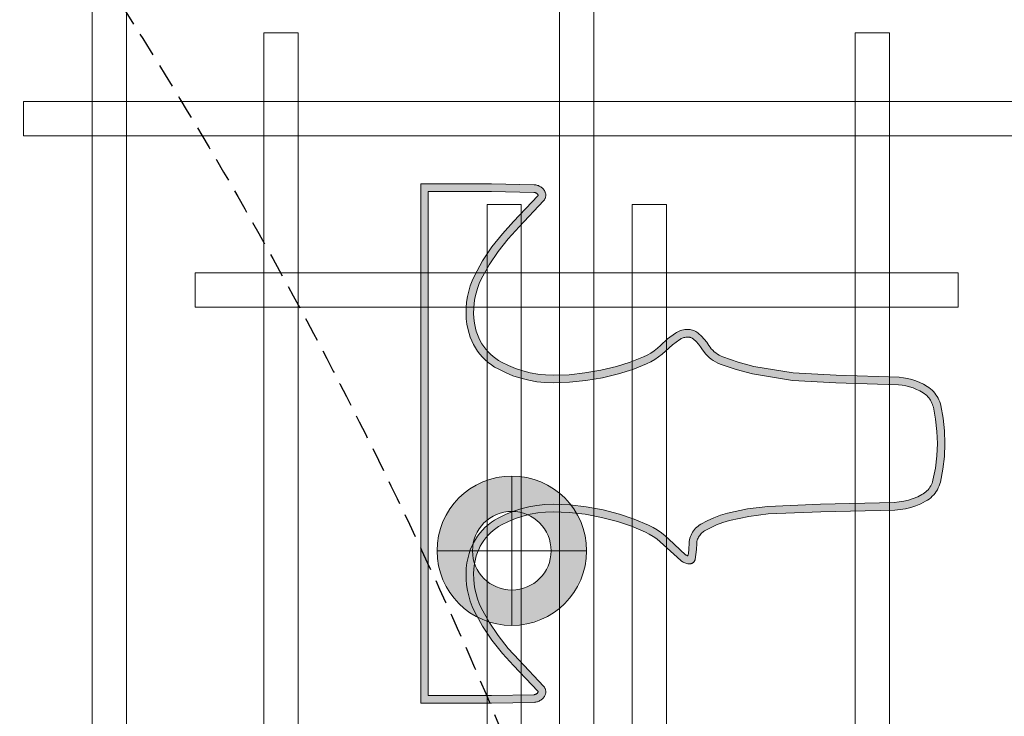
# Model space of a CAD drawing. Header units: millimetres. Extents: x -2073 to 35483, y -49920 to 11085.
# Tile 26 of 70: x 3227 to 3740, y -37504 to -37141. Entities that reach past the tile are written whole.
import ezdxf

# ---------------------------------------------------------------- set-up
doc = ezdxf.new("R2010")
doc.units = ezdxf.units.MM
doc.linetypes.add('DASHED', pattern=[19.05, 12.7, -6.35])
doc.linetypes.add('HIDDEN', pattern=[0.375, 0.25, -0.125])
for name, color, linetype, lineweight in [('Ceiling', 14, 'Continuous', 9), ('E Celing Lighting', 5, 'DASHED', 5), ('Lighting (Ceiling)', 160, 'Continuous', 15)]:
    doc.layers.add(name, color=color, linetype=linetype, lineweight=lineweight)
for name, color, linetype, true_color in [('FIRE-SPKLR-EQP-MPA-12SM-C', 2, 'HIDDEN', 0xffff00), ('RCP LAYOUT', 9, 'Continuous', 0x808080), ('UPRIGHT SPRINKLER EQP', 1, 'Continuous', 0xff0000)]:
    doc.layers.add(name, color=color, linetype=linetype, true_color=true_color)
doc.layers.add('PENDENT SPRINKLER', color=7, linetype='Continuous')

# ---------------------------------------------------------------- blocks, each defined once
blk = doc.blocks.new('SPKLR-EQP-PENDENT-68C')
at = {"layer": 'FIRE-SPKLR-EQP-MPA-12SM-C'}
blk.add_circle((0, 0), 2450, dxfattribs=at)
blk = doc.blocks.new('UPRIGHT SPRINKLER')
at = {"layer": 'FIRE-SPKLR-EQP-MPA-12SM-C', "linetype": 'DASHED'}
blk.add_circle((0, 0), 2450, dxfattribs=at)
blk = doc.blocks.new('kuaryfjeh')
at = {"ltscale": 0.25, "true_color": 0x808080}
h = blk.add_hatch(color=8, dxfattribs=at)
h.dxf.hatch_style = 1
h.paths.add_polyline_path([(-99.579, -8.175), (-99.574, -8.179), (-99.568, -8.184), (-99.562, -8.188), (-99.56, -8.189), (-99.558, -8.19), (-99.556, -8.19), (-99.553, -8.191), (-99.551, -8.191), (-99.548, -8.19), (-99.546, -8.189), (-99.544, -8.188), (-99.542, -8.187), (-99.035, -7.709), (-98.796, -7.487), (-98.536, -7.282), (-98.26, -7.099), (-97.97, -6.939), (-97.87, -6.893), (-97.768, -6.855), (-97.663, -6.824), (-97.557, -6.799), (-97.449, -6.783), (-97.34, -6.773), (-97.231, -6.772), (-97.122, -6.777), (-97.013, -6.79), (-96.906, -6.811), (-96.832, -6.831), (-96.759, -6.855), (-96.687, -6.884), (-96.618, -6.918), (-96.551, -6.957), (-96.487, -6.999), (-96.426, -7.046), (-96.368, -7.097), (-96.313, -7.151), (-96.262, -7.209), (-96.215, -7.27), (-96.172, -7.335), (-96.133, -7.402), (-96.062, -7.546), (-96.001, -7.695), (-95.951, -7.849), (-95.911, -8.005), (-95.883, -8.164), (-95.866, -8.324), (-95.861, -8.486), (-95.872, -8.809), (-95.905, -9.132), (-95.961, -9.454), (-96.038, -9.773), (-96.126, -10.052), (-96.233, -10.324), (-96.273, -10.407), (-96.319, -10.486), (-96.37, -10.562), (-96.427, -10.634), (-96.485, -10.697), (-96.608, -10.833), (-96.714, -10.976), (-96.723, -10.991), (-96.732, -11.008), (-96.74, -11.025), (-96.746, -11.042), (-96.752, -11.06), (-96.756, -11.078), (-96.759, -11.097), (-96.761, -11.116), (-96.762, -11.134), (-96.761, -11.147), (-96.76, -11.16), (-96.758, -11.172), (-96.755, -11.184), (-96.751, -11.196), (-96.746, -11.208), (-96.74, -11.219), (-96.734, -11.23), (-96.727, -11.241), (-96.719, -11.25), (-96.673, -11.299), (-96.624, -11.345), (-96.572, -11.386), (-96.512, -11.427), (-96.474, -11.452), (-96.434, -11.484), (-96.396, -11.518), (-96.361, -11.555), (-96.328, -11.595), (-96.299, -11.637), (-96.272, -11.68), (-96.249, -11.726), (-96.229, -11.773), (-96.122, -12.085), (-96.036, -12.405), (-95.904, -13.193), (-95.861, -14.049), (-95.82, -15.283), (-95.813, -15.356), (-95.8, -15.428), (-95.782, -15.499), (-95.76, -15.569), (-95.732, -15.636), (-95.7, -15.702), (-95.664, -15.766), (-95.647, -15.79), (-95.628, -15.814), (-95.609, -15.836), (-95.587, -15.857), (-95.565, -15.877), (-95.541, -15.895), (-95.516, -15.911), (-95.49, -15.926), (-95.463, -15.939), (-95.436, -15.95), (-95.407, -15.959), (-95.379, -15.967), (-95.143, -16.01), (-94.905, -16.036), (-94.665, -16.045), (-94.423, -16.035), (-94.181, -16.007), (-93.943, -15.959), (-93.914, -15.951), (-93.885, -15.941), (-93.857, -15.929), (-93.83, -15.915), (-93.804, -15.899), (-93.779, -15.881), (-93.756, -15.862), (-93.734, -15.841), (-93.713, -15.818), (-93.694, -15.794), (-93.676, -15.769), (-93.661, -15.743), (-93.618, -15.658), (-93.582, -15.57), (-93.552, -15.48), (-93.53, -15.388), (-93.515, -15.294), (-93.506, -15.198), (-93.47, -13.747), (-93.429, -12.707), (-93.38, -12.308), (-93.295, -11.916), (-93.253, -11.778), (-93.203, -11.645), (-93.144, -11.515), (-93.076, -11.389), (-93.058, -11.362), (-93.039, -11.336), (-93.018, -11.312), (-92.996, -11.288), (-92.972, -11.267), (-92.946, -11.247), (-92.919, -11.229), (-92.891, -11.213), (-92.862, -11.199), (-92.832, -11.187), (-92.801, -11.177), (-92.77, -11.169), (-92.738, -11.163), (-92.706, -11.16), (-92.586, -11.156), (-92.499, -11.147), (-92.452, -11.138), (-92.455, -11.13), (-92.458, -11.122), (-92.462, -11.114), (-92.467, -11.106), (-92.471, -11.099), (-92.477, -11.092), (-92.784, -10.759), (-92.847, -10.691), (-92.908, -10.615), (-92.964, -10.535), (-93.014, -10.451), (-93.058, -10.364), (-93.176, -10.083), (-93.274, -9.794), (-93.358, -9.468), (-93.42, -9.138), (-93.457, -8.813), (-93.47, -8.486), (-93.464, -8.324), (-93.447, -8.164), (-93.419, -8.005), (-93.379, -7.849), (-93.329, -7.695), (-93.268, -7.546), (-93.197, -7.402), (-93.158, -7.335), (-93.115, -7.27), (-93.068, -7.209), (-93.017, -7.151), (-92.962, -7.097), (-92.904, -7.046), (-92.843, -6.999), (-92.779, -6.957), (-92.712, -6.918), (-92.643, -6.884), (-92.572, -6.855), (-92.499, -6.831), (-92.424, -6.811), (-92.317, -6.79), (-92.209, -6.777), (-92.099, -6.772), (-91.99, -6.773), (-91.881, -6.783), (-91.773, -6.799), (-91.667, -6.824), (-91.562, -6.855), (-91.46, -6.893), (-91.36, -6.939), (-91.071, -7.099), (-90.795, -7.282), (-90.534, -7.487), (-90.295, -7.709), (-89.79, -8.186), (-89.787, -8.188), (-89.785, -8.189), (-89.783, -8.19), (-89.781, -8.19), (-89.778, -8.191), (-89.776, -8.191), (-89.774, -8.19), (-89.771, -8.189), (-89.769, -8.188), (-89.762, -8.184), (-89.757, -8.179), (-89.751, -8.175), (-89.747, -8.17), (-89.742, -8.164), (-89.738, -8.158), (-89.734, -8.152), (-89.731, -8.146), (-89.728, -8.139), (-89.725, -8.133), (-89.723, -8.126), (-89.722, -8.119), (-89.721, -8.112), (-89.72, -8.103), (-89.702, -7.274), (-89.702, -6.03), (-99.628, -6.03), (-99.628, -7.274), (-99.61, -8.103), (-99.609, -8.112), (-99.608, -8.119), (-99.607, -8.126), (-99.605, -8.133), (-99.602, -8.139), (-99.599, -8.146), (-99.596, -8.152), (-99.592, -8.158), (-99.588, -8.164), (-99.584, -8.17)], flags=16)
h.paths.add_polyline_path([(-99.726, -8.227), (-99.734, -8.211), (-99.742, -8.196), (-99.747, -8.179), (-99.752, -8.163), (-99.756, -8.146), (-99.759, -8.128), (-99.76, -8.111), (-99.778, -7.276), (-99.778, -5.88), (-89.552, -5.88), (-89.552, -7.276), (-89.57, -8.111), (-89.572, -8.128), (-89.574, -8.146), (-89.578, -8.163), (-89.583, -8.179), (-89.589, -8.196), (-89.596, -8.211), (-89.604, -8.227), (-89.613, -8.242), (-89.623, -8.256), (-89.634, -8.269), (-89.646, -8.282), (-89.659, -8.293), (-89.673, -8.304), (-89.687, -8.314), (-89.697, -8.32), (-89.707, -8.325), (-89.717, -8.33), (-89.728, -8.333), (-89.739, -8.336), (-89.75, -8.339), (-89.762, -8.34), (-89.773, -8.341), (-89.785, -8.341), (-89.796, -8.34), (-89.807, -8.338), (-89.818, -8.336), (-89.829, -8.333), (-89.84, -8.329), (-89.851, -8.324), (-89.861, -8.319), (-89.871, -8.313), (-89.88, -8.306), (-89.889, -8.299), (-90.398, -7.819), (-90.632, -7.601), (-90.883, -7.404), (-91.148, -7.227), (-91.428, -7.073), (-91.518, -7.032), (-91.61, -6.997), (-91.705, -6.969), (-91.802, -6.947), (-91.899, -6.932), (-91.998, -6.923), (-92.097, -6.922), (-92.196, -6.927), (-92.294, -6.939), (-92.391, -6.957), (-92.456, -6.974), (-92.519, -6.996), (-92.581, -7.021), (-92.642, -7.051), (-92.7, -7.084), (-92.756, -7.121), (-92.809, -7.162), (-92.86, -7.207), (-92.908, -7.254), (-92.952, -7.305), (-92.993, -7.358), (-93.031, -7.414), (-93.065, -7.472), (-93.131, -7.607), (-93.188, -7.747), (-93.235, -7.89), (-93.272, -8.036), (-93.298, -8.185), (-93.314, -8.335), (-93.32, -8.486), (-93.308, -8.802), (-93.272, -9.116), (-93.212, -9.436), (-93.13, -9.751), (-93.036, -10.029), (-92.922, -10.3), (-92.882, -10.378), (-92.838, -10.454), (-92.788, -10.525), (-92.733, -10.593), (-92.674, -10.657), (-92.363, -10.995), (-92.351, -11.01), (-92.34, -11.026), (-92.33, -11.043), (-92.321, -11.06), (-92.314, -11.078), (-92.308, -11.096), (-92.303, -11.115), (-92.3, -11.134), (-92.298, -11.154), (-92.297, -11.173), (-92.297, -11.18), (-92.298, -11.188), (-92.299, -11.195), (-92.301, -11.202), (-92.303, -11.209), (-92.306, -11.216), (-92.309, -11.223), (-92.313, -11.229), (-92.317, -11.235), (-92.321, -11.241), (-92.326, -11.246), (-92.331, -11.252), (-92.336, -11.256), (-92.342, -11.261), (-92.348, -11.265), (-92.354, -11.268), (-92.361, -11.272), (-92.368, -11.274), (-92.375, -11.277), (-92.382, -11.278), (-92.478, -11.295), (-92.576, -11.305), (-92.696, -11.31), (-92.717, -11.312), (-92.739, -11.316), (-92.76, -11.321), (-92.781, -11.328), (-92.801, -11.336), (-92.821, -11.345), (-92.84, -11.356), (-92.858, -11.369), (-92.875, -11.382), (-92.892, -11.397), (-92.907, -11.412), (-92.921, -11.429), (-92.934, -11.447), (-92.946, -11.465), (-93.009, -11.582), (-93.064, -11.702), (-93.111, -11.827), (-93.149, -11.954), (-93.231, -12.333), (-93.279, -12.719), (-93.32, -13.752), (-93.356, -15.207), (-93.366, -15.313), (-93.383, -15.418), (-93.408, -15.521), (-93.441, -15.622), (-93.481, -15.72), (-93.529, -15.815), (-93.55, -15.85), (-93.573, -15.884), (-93.599, -15.916), (-93.627, -15.946), (-93.657, -15.974), (-93.688, -16), (-93.722, -16.024), (-93.756, -16.045), (-93.793, -16.064), (-93.83, -16.08), (-93.869, -16.094), (-93.908, -16.105), (-94.158, -16.155), (-94.411, -16.185), (-94.665, -16.195), (-94.915, -16.186), (-95.165, -16.159), (-95.411, -16.113), (-95.449, -16.104), (-95.487, -16.091), (-95.524, -16.076), (-95.56, -16.059), (-95.594, -16.039), (-95.627, -16.018), (-95.659, -15.994), (-95.689, -15.968), (-95.718, -15.94), (-95.744, -15.91), (-95.768, -15.878), (-95.791, -15.845), (-95.833, -15.773), (-95.87, -15.698), (-95.901, -15.62), (-95.927, -15.54), (-95.947, -15.459), (-95.961, -15.376), (-95.97, -15.293), (-96.011, -14.055), (-96.054, -13.209), (-96.183, -12.437), (-96.266, -12.129), (-96.369, -11.827), (-96.385, -11.789), (-96.403, -11.753), (-96.424, -11.719), (-96.448, -11.686), (-96.473, -11.655), (-96.501, -11.626), (-96.531, -11.598), (-96.562, -11.574), (-96.596, -11.551), (-96.66, -11.507), (-96.722, -11.459), (-96.779, -11.406), (-96.832, -11.348), (-96.847, -11.33), (-96.86, -11.311), (-96.872, -11.291), (-96.882, -11.27), (-96.891, -11.249), (-96.899, -11.227), (-96.904, -11.204), (-96.908, -11.181), (-96.911, -11.158), (-96.912, -11.134), (-96.911, -11.106), (-96.908, -11.077), (-96.903, -11.049), (-96.897, -11.021), (-96.888, -10.994), (-96.878, -10.967), (-96.867, -10.941), (-96.853, -10.916), (-96.838, -10.892), (-96.724, -10.738), (-96.596, -10.596), (-96.541, -10.537), (-96.491, -10.474), (-96.446, -10.407), (-96.406, -10.337), (-96.371, -10.264), (-96.267, -10.002), (-96.183, -9.733), (-96.108, -9.424), (-96.054, -9.111), (-96.021, -8.799), (-96.011, -8.486), (-96.016, -8.335), (-96.032, -8.185), (-96.058, -8.036), (-96.095, -7.89), (-96.142, -7.747), (-96.199, -7.607), (-96.265, -7.472), (-96.299, -7.414), (-96.337, -7.358), (-96.378, -7.305), (-96.423, -7.254), (-96.47, -7.207), (-96.521, -7.162), (-96.574, -7.121), (-96.63, -7.084), (-96.689, -7.051), (-96.749, -7.021), (-96.811, -6.996), (-96.875, -6.974), (-96.939, -6.957), (-97.037, -6.939), (-97.135, -6.927), (-97.234, -6.922), (-97.332, -6.923), (-97.431, -6.932), (-97.529, -6.947), (-97.625, -6.969), (-97.72, -6.997), (-97.813, -7.032), (-97.903, -7.073), (-98.182, -7.227), (-98.448, -7.404), (-98.698, -7.601), (-98.932, -7.819), (-99.442, -8.299), (-99.45, -8.306), (-99.46, -8.313), (-99.47, -8.319), (-99.48, -8.324), (-99.49, -8.329), (-99.501, -8.333), (-99.512, -8.336), (-99.523, -8.338), (-99.534, -8.34), (-99.546, -8.341), (-99.557, -8.341), (-99.569, -8.34), (-99.58, -8.339), (-99.591, -8.336), (-99.602, -8.333), (-99.613, -8.33), (-99.623, -8.325), (-99.634, -8.32), (-99.644, -8.314), (-99.658, -8.304), (-99.671, -8.293), (-99.684, -8.282), (-99.696, -8.269), (-99.707, -8.256), (-99.717, -8.242)])
at = {"layer": 'E Celing Lighting', "color": 8, "true_color": 0x808080}
for points in [[(-99.726, -8.227), (-99.734, -8.211), (-99.742, -8.196), (-99.747, -8.179), (-99.752, -8.163), (-99.756, -8.146), (-99.759, -8.128), (-99.76, -8.111), (-99.778, -7.276), (-99.778, -5.88), (-89.552, -5.88), (-89.552, -7.276), (-89.57, -8.111), (-89.572, -8.128), (-89.574, -8.146), (-89.578, -8.163), (-89.583, -8.179), (-89.589, -8.196), (-89.596, -8.211), (-89.604, -8.227), (-89.613, -8.242), (-89.623, -8.256), (-89.634, -8.269), (-89.646, -8.282), (-89.659, -8.293), (-89.673, -8.304), (-89.687, -8.314), (-89.697, -8.32), (-89.707, -8.325), (-89.717, -8.33), (-89.728, -8.333), (-89.739, -8.336), (-89.75, -8.339), (-89.762, -8.34), (-89.773, -8.341), (-89.785, -8.341), (-89.796, -8.34), (-89.807, -8.338), (-89.818, -8.336), (-89.829, -8.333), (-89.84, -8.329), (-89.851, -8.324), (-89.861, -8.319), (-89.871, -8.313), (-89.88, -8.306), (-89.889, -8.299), (-90.398, -7.819), (-90.632, -7.601), (-90.883, -7.404), (-91.148, -7.227), (-91.428, -7.073), (-91.518, -7.032), (-91.61, -6.997), (-91.705, -6.969), (-91.802, -6.947), (-91.899, -6.932), (-91.998, -6.923), (-92.097, -6.922), (-92.196, -6.927), (-92.294, -6.939), (-92.391, -6.957), (-92.456, -6.974), (-92.519, -6.996), (-92.581, -7.021), (-92.642, -7.051), (-92.7, -7.084), (-92.756, -7.121), (-92.809, -7.162), (-92.86, -7.207), (-92.908, -7.254), (-92.952, -7.305), (-92.993, -7.358), (-93.031, -7.414), (-93.065, -7.472), (-93.131, -7.607), (-93.188, -7.747), (-93.235, -7.89), (-93.272, -8.036), (-93.298, -8.185), (-93.314, -8.335), (-93.32, -8.486), (-93.308, -8.802), (-93.272, -9.116), (-93.212, -9.436), (-93.13, -9.751), (-93.036, -10.029), (-92.922, -10.3), (-92.882, -10.378), (-92.838, -10.454), (-92.788, -10.525), (-92.733, -10.593), (-92.674, -10.657), (-92.363, -10.995), (-92.351, -11.01), (-92.34, -11.026), (-92.33, -11.043), (-92.321, -11.06), (-92.314, -11.078), (-92.308, -11.096), (-92.303, -11.115), (-92.3, -11.134), (-92.298, -11.154), (-92.297, -11.173), (-92.297, -11.18), (-92.298, -11.188), (-92.299, -11.195), (-92.301, -11.202), (-92.303, -11.209), (-92.306, -11.216), (-92.309, -11.223), (-92.313, -11.229), (-92.317, -11.235), (-92.321, -11.241), (-92.326, -11.246), (-92.331, -11.252), (-92.336, -11.256), (-92.342, -11.261), (-92.348, -11.265), (-92.354, -11.268), (-92.361, -11.272), (-92.368, -11.274), (-92.375, -11.277), (-92.382, -11.278), (-92.478, -11.295), (-92.576, -11.305), (-92.696, -11.31), (-92.717, -11.312), (-92.739, -11.316), (-92.76, -11.321), (-92.781, -11.328), (-92.801, -11.336), (-92.821, -11.345), (-92.84, -11.356), (-92.858, -11.369), (-92.875, -11.382), (-92.892, -11.397), (-92.907, -11.412), (-92.921, -11.429), (-92.934, -11.447), (-92.946, -11.465), (-93.009, -11.582), (-93.064, -11.702), (-93.111, -11.827), (-93.149, -11.954), (-93.231, -12.333), (-93.279, -12.719), (-93.32, -13.752), (-93.356, -15.207), (-93.366, -15.313), (-93.383, -15.418), (-93.408, -15.521), (-93.441, -15.622), (-93.481, -15.72), (-93.529, -15.815), (-93.55, -15.85), (-93.573, -15.884), (-93.599, -15.916), (-93.627, -15.946), (-93.657, -15.974), (-93.688, -16), (-93.722, -16.024), (-93.756, -16.045), (-93.793, -16.064), (-93.83, -16.08), (-93.869, -16.094), (-93.908, -16.105), (-94.158, -16.155), (-94.411, -16.185), (-94.665, -16.195), (-94.915, -16.186), (-95.165, -16.159), (-95.411, -16.113), (-95.449, -16.104), (-95.487, -16.091), (-95.524, -16.076), (-95.56, -16.059), (-95.594, -16.039), (-95.627, -16.018), (-95.659, -15.994), (-95.689, -15.968), (-95.718, -15.94), (-95.744, -15.91), (-95.768, -15.878), (-95.791, -15.845), (-95.833, -15.773), (-95.87, -15.698), (-95.901, -15.62), (-95.927, -15.54), (-95.947, -15.459), (-95.961, -15.376), (-95.97, -15.293), (-96.011, -14.055), (-96.054, -13.209), (-96.183, -12.437), (-96.266, -12.129), (-96.369, -11.827), (-96.385, -11.789), (-96.403, -11.753), (-96.424, -11.719), (-96.448, -11.686), (-96.473, -11.655), (-96.501, -11.626), (-96.531, -11.598), (-96.562, -11.574), (-96.596, -11.551), (-96.66, -11.507), (-96.722, -11.459), (-96.779, -11.406), (-96.832, -11.348), (-96.847, -11.33), (-96.86, -11.311), (-96.872, -11.291), (-96.882, -11.27), (-96.891, -11.249), (-96.899, -11.227), (-96.904, -11.204), (-96.908, -11.181), (-96.911, -11.158), (-96.912, -11.134), (-96.911, -11.106), (-96.908, -11.077), (-96.903, -11.049), (-96.897, -11.021), (-96.888, -10.994), (-96.878, -10.967), (-96.867, -10.941), (-96.853, -10.916), (-96.838, -10.892), (-96.724, -10.738), (-96.596, -10.596), (-96.541, -10.537), (-96.491, -10.474), (-96.446, -10.407), (-96.406, -10.337), (-96.371, -10.264), (-96.267, -10.002), (-96.183, -9.733), (-96.108, -9.424), (-96.054, -9.111), (-96.021, -8.799), (-96.011, -8.486), (-96.016, -8.335), (-96.032, -8.185), (-96.058, -8.036), (-96.095, -7.89), (-96.142, -7.747), (-96.199, -7.607), (-96.265, -7.472), (-96.299, -7.414), (-96.337, -7.358), (-96.378, -7.305), (-96.423, -7.254), (-96.47, -7.207), (-96.521, -7.162), (-96.574, -7.121), (-96.63, -7.084), (-96.689, -7.051), (-96.749, -7.021), (-96.811, -6.996), (-96.875, -6.974), (-96.939, -6.957), (-97.037, -6.939), (-97.135, -6.927), (-97.234, -6.922), (-97.332, -6.923), (-97.431, -6.932), (-97.529, -6.947), (-97.625, -6.969), (-97.72, -6.997), (-97.813, -7.032), (-97.903, -7.073), (-98.182, -7.227), (-98.448, -7.404), (-98.698, -7.601), (-98.932, -7.819), (-99.442, -8.299), (-99.45, -8.306), (-99.46, -8.313), (-99.47, -8.319), (-99.48, -8.324), (-99.49, -8.329), (-99.501, -8.333), (-99.512, -8.336), (-99.523, -8.338), (-99.534, -8.34), (-99.546, -8.341), (-99.557, -8.341), (-99.569, -8.34), (-99.58, -8.339), (-99.591, -8.336), (-99.602, -8.333), (-99.613, -8.33), (-99.623, -8.325), (-99.634, -8.32), (-99.644, -8.314), (-99.658, -8.304), (-99.671, -8.293), (-99.684, -8.282), (-99.696, -8.269), (-99.707, -8.256), (-99.717, -8.242)], [(-99.579, -8.175), (-99.574, -8.179), (-99.568, -8.184), (-99.562, -8.188), (-99.56, -8.189), (-99.558, -8.19), (-99.556, -8.19), (-99.553, -8.191), (-99.551, -8.191), (-99.548, -8.19), (-99.546, -8.189), (-99.544, -8.188), (-99.542, -8.187), (-99.035, -7.709), (-98.796, -7.487), (-98.536, -7.282), (-98.26, -7.099), (-97.97, -6.939), (-97.87, -6.893), (-97.768, -6.855), (-97.663, -6.824), (-97.557, -6.799), (-97.449, -6.783), (-97.34, -6.773), (-97.231, -6.772), (-97.122, -6.777), (-97.013, -6.79), (-96.906, -6.811), (-96.832, -6.831), (-96.759, -6.855), (-96.687, -6.884), (-96.618, -6.918), (-96.551, -6.957), (-96.487, -6.999), (-96.426, -7.046), (-96.368, -7.097), (-96.313, -7.151), (-96.262, -7.209), (-96.215, -7.27), (-96.172, -7.335), (-96.133, -7.402), (-96.062, -7.546), (-96.001, -7.695), (-95.951, -7.849), (-95.911, -8.005), (-95.883, -8.164), (-95.866, -8.324), (-95.861, -8.486), (-95.872, -8.809), (-95.905, -9.132), (-95.961, -9.454), (-96.038, -9.773), (-96.126, -10.052), (-96.233, -10.324), (-96.273, -10.407), (-96.319, -10.486), (-96.37, -10.562), (-96.427, -10.634), (-96.485, -10.697), (-96.608, -10.833), (-96.714, -10.976), (-96.723, -10.991), (-96.732, -11.008), (-96.74, -11.025), (-96.746, -11.042), (-96.752, -11.06), (-96.756, -11.078), (-96.759, -11.097), (-96.761, -11.116), (-96.762, -11.134), (-96.761, -11.147), (-96.76, -11.16), (-96.758, -11.172), (-96.755, -11.184), (-96.751, -11.196), (-96.746, -11.208), (-96.74, -11.219), (-96.734, -11.23), (-96.727, -11.241), (-96.719, -11.25), (-96.673, -11.299), (-96.624, -11.345), (-96.572, -11.386), (-96.512, -11.427), (-96.474, -11.452), (-96.434, -11.484), (-96.396, -11.518), (-96.361, -11.555), (-96.328, -11.595), (-96.299, -11.637), (-96.272, -11.68), (-96.249, -11.726), (-96.229, -11.773), (-96.122, -12.085), (-96.036, -12.405), (-95.904, -13.193), (-95.861, -14.049), (-95.82, -15.283), (-95.813, -15.356), (-95.8, -15.428), (-95.782, -15.499), (-95.76, -15.569), (-95.732, -15.636), (-95.7, -15.702), (-95.664, -15.766), (-95.647, -15.79), (-95.628, -15.814), (-95.609, -15.836), (-95.587, -15.857), (-95.565, -15.877), (-95.541, -15.895), (-95.516, -15.911), (-95.49, -15.926), (-95.463, -15.939), (-95.436, -15.95), (-95.407, -15.959), (-95.379, -15.967), (-95.143, -16.01), (-94.905, -16.036), (-94.665, -16.045), (-94.423, -16.035), (-94.181, -16.007), (-93.943, -15.959), (-93.914, -15.951), (-93.885, -15.941), (-93.857, -15.929), (-93.83, -15.915), (-93.804, -15.899), (-93.779, -15.881), (-93.756, -15.862), (-93.734, -15.841), (-93.713, -15.818), (-93.694, -15.794), (-93.676, -15.769), (-93.661, -15.743), (-93.618, -15.658), (-93.582, -15.57), (-93.552, -15.48), (-93.53, -15.388), (-93.515, -15.294), (-93.506, -15.198), (-93.47, -13.747), (-93.429, -12.707), (-93.38, -12.308), (-93.295, -11.916), (-93.253, -11.778), (-93.203, -11.645), (-93.144, -11.515), (-93.076, -11.389), (-93.058, -11.362), (-93.039, -11.336), (-93.018, -11.312), (-92.996, -11.288), (-92.972, -11.267), (-92.946, -11.247), (-92.919, -11.229), (-92.891, -11.213), (-92.862, -11.199), (-92.832, -11.187), (-92.801, -11.177), (-92.77, -11.169), (-92.738, -11.163), (-92.706, -11.16), (-92.586, -11.156), (-92.499, -11.147), (-92.452, -11.138), (-92.455, -11.13), (-92.458, -11.122), (-92.462, -11.114), (-92.467, -11.106), (-92.471, -11.099), (-92.477, -11.092), (-92.784, -10.759), (-92.847, -10.691), (-92.908, -10.615), (-92.964, -10.535), (-93.014, -10.451), (-93.058, -10.364), (-93.176, -10.083), (-93.274, -9.794), (-93.358, -9.468), (-93.42, -9.138), (-93.457, -8.813), (-93.47, -8.486), (-93.464, -8.324), (-93.447, -8.164), (-93.419, -8.005), (-93.379, -7.849), (-93.329, -7.695), (-93.268, -7.546), (-93.197, -7.402), (-93.158, -7.335), (-93.115, -7.27), (-93.068, -7.209), (-93.017, -7.151), (-92.962, -7.097), (-92.904, -7.046), (-92.843, -6.999), (-92.779, -6.957), (-92.712, -6.918), (-92.643, -6.884), (-92.572, -6.855), (-92.499, -6.831), (-92.424, -6.811), (-92.317, -6.79), (-92.209, -6.777), (-92.099, -6.772), (-91.99, -6.773), (-91.881, -6.783), (-91.773, -6.799), (-91.667, -6.824), (-91.562, -6.855), (-91.46, -6.893), (-91.36, -6.939), (-91.071, -7.099), (-90.795, -7.282), (-90.534, -7.487), (-90.295, -7.709), (-89.79, -8.186), (-89.787, -8.188), (-89.785, -8.189), (-89.783, -8.19), (-89.781, -8.19), (-89.778, -8.191), (-89.776, -8.191), (-89.774, -8.19), (-89.771, -8.189), (-89.769, -8.188), (-89.762, -8.184), (-89.757, -8.179), (-89.751, -8.175), (-89.747, -8.17), (-89.742, -8.164), (-89.738, -8.158), (-89.734, -8.152), (-89.731, -8.146), (-89.728, -8.139), (-89.725, -8.133), (-89.723, -8.126), (-89.722, -8.119), (-89.721, -8.112), (-89.72, -8.103), (-89.702, -7.274), (-89.702, -6.03), (-99.628, -6.03), (-99.628, -7.274), (-99.61, -8.103), (-99.609, -8.112), (-99.608, -8.119), (-99.607, -8.126), (-99.605, -8.133), (-99.602, -8.139), (-99.599, -8.146), (-99.596, -8.152), (-99.592, -8.158), (-99.588, -8.164), (-99.584, -8.17)]]:
    blk.add_lwpolyline(points, close=True, dxfattribs=at)
blk = doc.blocks.new('cl')
at = {"layer": 'Lighting (Ceiling)', "true_color": 0x808080}
h = blk.add_hatch(color=8, dxfattribs=at)
h.dxf.hatch_style = 1
h.paths.add_polyline_path([(1.533, 0.03, 1), (-1.533, 0.03, 1)])
h.paths.add_polyline_path([(-0.806, 0.03, -1), (0.806, 0.03, -1)], flags=16)
at = {"layer": 'Lighting (Ceiling)', "color": 8, "true_color": 0x808080}
for p, q in [((0, 1.562), (0, -1.503)), ((-1.533, 0.03), (1.533, 0.03))]:
    blk.add_line(p, q, dxfattribs=at)
for radius in [1.533, 0.806]:
    blk.add_circle((0, 0.03), radius, dxfattribs=at)
blk = doc.blocks.new('iserb jk')
at = {"layer": 'E Celing Lighting'}
blk.add_blockref('cl', (1718003.559, -79929.774), dxfattribs=at)
blk = doc.blocks.new('ceiling inst 2')
at = {"layer": 'Ceiling', "color": 8, "lineweight": 0, "ltscale": 0.25, "true_color": 0x808080}
for points in [[(1722761.604, -79108.617), (1722762.308, -79108.617), (1722762.308, -79057.793), (1722761.604, -79057.793)], [(1722771.186, -79098.062), (1722771.889, -79098.062), (1722771.889, -79068.348), (1722771.186, -79068.348)], [(1722756.248, -79094.544), (1722755.545, -79094.544), (1722755.545, -79071.866), (1722756.248, -79071.866)], [(1722767.667, -79094.544), (1722768.371, -79094.544), (1722768.371, -79071.866), (1722767.667, -79071.866)], [(1722760.822, -79091.026), (1722760.118, -79091.026), (1722760.118, -79075.385), (1722760.822, -79075.385)], [(1722763.094, -79091.026), (1722763.797, -79091.026), (1722763.797, -79075.385), (1722763.094, -79075.385)], [(1722769.778, -79089.618), (1722769.778, -79088.915), (1722754.137, -79088.915), (1722754.137, -79089.618)], [(1722773.297, -79093.136), (1722773.297, -79092.433), (1722750.619, -79092.433), (1722750.619, -79093.136)]]:
    blk.add_lwpolyline(points, close=True, dxfattribs=at)
blk = doc.blocks.new('grid 2')
at = {"color": 8, "true_color": 0x808080, "rotation": 180}
blk.add_blockref('ceiling inst 2', (3444354.934, -157847.453), dxfattribs=at)
blk = doc.blocks.new('IRISH HOUSE-RCP LAYOUT')
at = {"xscale": 25.4, "yscale": 25.4, "zscale": 25.4}
blk.add_blockref('grid 2', (-43724944.67, 2003175.56), dxfattribs=at)
at = {"layer": 'E Celing Lighting', "color": 8, "true_color": 0x808080, "xscale": 25.4, "yscale": 25.4, "zscale": 25.4}
blk.add_blockref('iserb jk', (-43633807.28, 2032797.32), dxfattribs=at)
at = {"layer": 'E Celing Lighting', "color": 8, "true_color": 0x808080, "xscale": -26.46582335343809, "yscale": 26.46582335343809, "zscale": 26.46582335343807, "rotation": 90}
blk.add_blockref('kuaryfjeh', (3280.06, 132.29), dxfattribs=at)

msp = doc.modelspace()

# ---------------------------------------------------------------- block references
at = {"layer": 'PENDENT SPRINKLER'}
for p in [(3482.14, -35851.72), (3482.29, -38433.91)]:
    msp.add_blockref('SPKLR-EQP-PENDENT-68C', p, dxfattribs=at)
at = {"layer": 'RCP LAYOUT'}
msp.add_blockref('IRISH HOUSE-RCP LAYOUT', (0, -40000), dxfattribs=at)
at = {"layer": 'UPRIGHT SPRINKLER EQP'}
for p in [(1215.02, -35453.15), (4215.02, -35453.15), (1215.02, -38453.15), (4215.02, -38453.15)]:
    msp.add_blockref('UPRIGHT SPRINKLER', p, dxfattribs=at)

doc.saveas('drawing.dxf')
